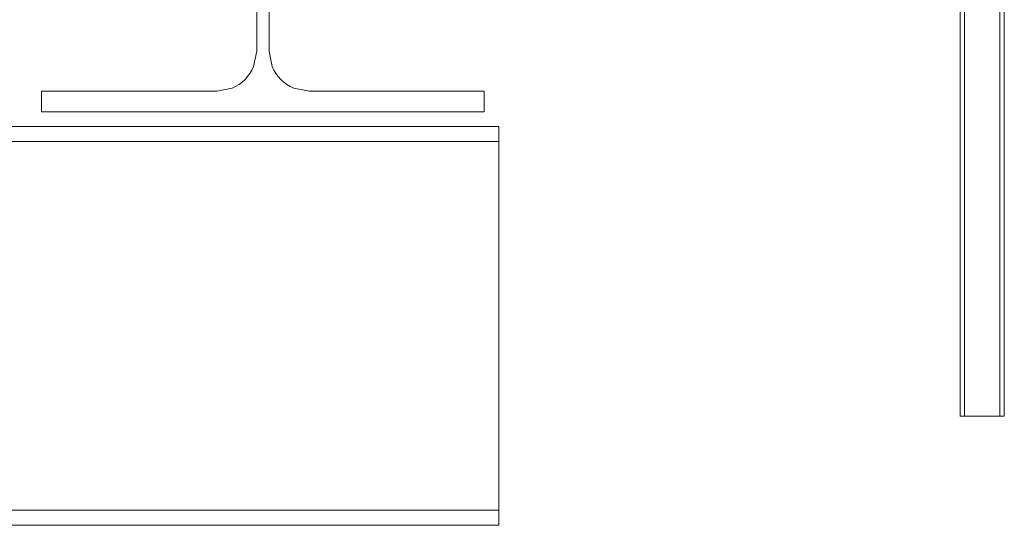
# Model space of a CAD drawing. Header units: millimetres. Extents: x 295996 to 512960, y -33037 to 76497.
# Tile 13 of 256: x 361045 to 361713, y 54045 to 54387. Entities that reach past the tile are written whole.
import ezdxf

# ---------------------------------------------------------------- set-up
doc = ezdxf.new("R2010")
doc.units = ezdxf.units.MM
doc.header["$LTSCALE"] = 0.25
doc.linetypes.add('XKITLINE00', pattern=[0])
doc.layers.get('0').update_dxf_attribs({"lineweight": 20})
doc.layers.add('Položka', color=2, linetype='Continuous', lineweight=0)

msp = doc.modelspace()

# ---------------------------------------------------------------- linework, layer by layer
at = {"linetype": 'XKITLINE00', "lineweight": 0}
for p, q in [((361682.85896, 54118.76801), (361682.85896, 54714.76803)), ((361685.85922, 54118.76801), (361685.85922, 54714.76803)), ((361709.85891, 54118.76801), (361709.85891, 54479.10569)), ((361712.85917, 54118.76801), (361712.85917, 54473.21782)), ((361685.85922, 54118.76801), (361682.85896, 54118.76801)), ((361709.85891, 54118.76801), (361685.85922, 54118.76801)), ((361709.85891, 54118.76801), (361712.85917, 54118.76801))]:
    msp.add_line(p, q, dxfattribs=at)
at = {"layer": 'Položka', "linetype": 'XKITLINE00', "lineweight": 0}
for p, q in [((361206.10393, 54365.76776), (361206.10393, 54573.76776)), ((361214.60393, 54365.76776), (361214.60393, 54573.76776)), ((361204.04868, 54355.4353), (361206.10393, 54365.76776)), ((361214.60393, 54365.76776), (361216.65919, 54355.4353)), ((361060.35393, 54324.76776), (361060.35393, 54338.76776)), ((361060.35393, 54338.76776), (361179.10393, 54338.76776)), ((361179.10393, 54338.76776), (361189.43639, 54340.82301)), ((361231.27148, 54340.82301), (361241.60393, 54338.76776)), ((361241.60393, 54338.76776), (361360.35393, 54338.76776)), ((361360.35393, 54338.76776), (361360.35393, 54324.76776)), ((361360.35393, 54324.76776), (361060.35393, 54324.76776)), ((361370.34906, 54314.76602), (360735.34906, 54314.76602)), ((361370.34906, 54314.76602), (361370.34906, 54044.76602)), ((360735.34906, 54304.56602), (361370.34906, 54304.56602)), ((360735.34906, 54054.96602), (361370.34906, 54054.96602)), ((360735.34906, 54044.76602), (361370.34906, 54044.76602))]:
    msp.add_line(p, q, dxfattribs=at)
for centre, start, end in [((361179.10393, 54365.76776), 292.5, 337.5), ((361241.60393, 54365.76776), 202.5, 247.5)]:
    msp.add_arc(centre, 27, start, end, dxfattribs=at)

doc.saveas('drawing.dxf')
